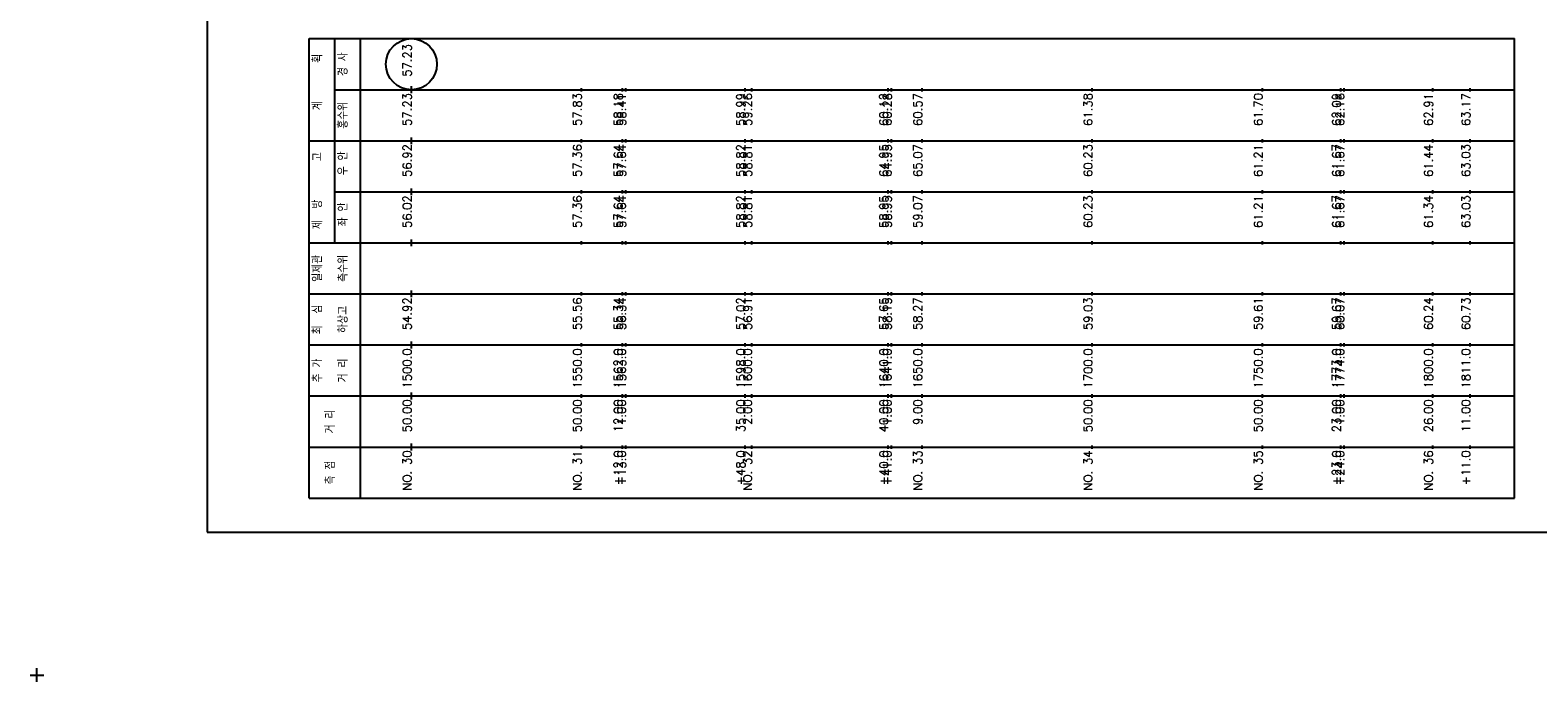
# Model space of a CAD drawing. Extents: x -1678 to -991, y -19 to 1917.
# Tile 7 of 9: x -1678 to -1235, y 1430 to 1622. Entities that reach past the tile are written whole.
import ezdxf
from ezdxf.enums import TextEntityAlignment as Align

# ---------------------------------------------------------------- set-up
doc = ezdxf.new("R2010")
doc.units = 0
doc.header["$LTSCALE"] = 5
doc.linetypes.add('CENTER', pattern=[50.8, 31.75, -6.35, 6.35, -6.35])
doc.linetypes.add('PHANTOMX2', pattern=[127, 63.5, -12.7, 12.7, -12.7, 12.7, -12.7])
for name, color, linetype in [('BOX', 5, 'CONTINUOUS'), ('DT1', 3, 'CONTINUOUS'), ('LT1', 4, 'CONTINUOUS'), ('ST1', 7, 'CONTINUOUS')]:
    doc.layers.add(name, color=color, linetype=linetype)
doc.styles.add('GHS', font='ROMANS.shx', dxfattribs={"bigfont": 'GHS.shx'})

msp = doc.modelspace()

# ---------------------------------------------------------------- linework, layer by layer
at = {"layer": 'BOX'}
msp.add_lwpolyline([(-1625.9, 1474.12), (-1025.9, 1474.12), (-1025.9, 1874.12), (-1625.9, 1874.12), (-1625.9, 1474.12)], dxfattribs=at)
at = {"layer": 'LT1'}
for p, q in [((-1565.9, 1603.12), (-1565.9, 1605.12)), ((-1515.9, 1603.62), (-1515.9, 1604.62)), ((-1503.9, 1603.62), (-1503.9, 1604.62)), ((-1502.9, 1603.62), (-1502.9, 1604.62)), ((-1467.9, 1603.62), (-1467.9, 1604.62)), ((-1465.9, 1603.62), (-1465.9, 1604.62)), ((-1425.9, 1603.62), (-1425.9, 1604.62)), ((-1424.9, 1603.62), (-1424.9, 1604.62)), ((-1415.9, 1603.62), (-1415.9, 1604.62)), ((-1365.9, 1603.62), (-1365.9, 1604.62)), ((-1315.9, 1603.62), (-1315.9, 1604.62)), ((-1292.9, 1603.62), (-1292.9, 1604.62)), ((-1291.9, 1603.62), (-1291.9, 1604.62)), ((-1265.9, 1603.62), (-1265.9, 1604.62)), ((-1254.9, 1603.62), (-1254.9, 1604.62)), ((-1565.9, 1588.12), (-1565.9, 1590.12)), ((-1515.9, 1588.62), (-1515.9, 1589.62)), ((-1503.9, 1588.62), (-1503.9, 1589.62)), ((-1502.9, 1588.62), (-1502.9, 1589.62)), ((-1467.9, 1588.62), (-1467.9, 1589.62)), ((-1465.9, 1588.62), (-1465.9, 1589.62)), ((-1425.9, 1588.62), (-1425.9, 1589.62)), ((-1424.9, 1588.62), (-1424.9, 1589.62)), ((-1415.9, 1588.62), (-1415.9, 1589.62)), ((-1365.9, 1588.62), (-1365.9, 1589.62)), ((-1315.9, 1588.62), (-1315.9, 1589.62)), ((-1292.9, 1588.62), (-1292.9, 1589.62)), ((-1291.9, 1588.62), (-1291.9, 1589.62)), ((-1265.9, 1588.62), (-1265.9, 1589.62)), ((-1254.9, 1588.62), (-1254.9, 1589.62)), ((-1565.9, 1573.12), (-1565.9, 1575.12)), ((-1515.9, 1573.62), (-1515.9, 1574.62)), ((-1503.9, 1573.62), (-1503.9, 1574.62)), ((-1502.9, 1573.62), (-1502.9, 1574.62)), ((-1467.9, 1573.62), (-1467.9, 1574.62)), ((-1465.9, 1573.62), (-1465.9, 1574.62)), ((-1425.9, 1573.62), (-1425.9, 1574.62)), ((-1424.9, 1573.62), (-1424.9, 1574.62)), ((-1415.9, 1573.62), (-1415.9, 1574.62)), ((-1365.9, 1573.62), (-1365.9, 1574.62)), ((-1315.9, 1573.62), (-1315.9, 1574.62)), ((-1292.9, 1573.62), (-1292.9, 1574.62)), ((-1291.9, 1573.62), (-1291.9, 1574.62)), ((-1265.9, 1573.62), (-1265.9, 1574.62)), ((-1254.9, 1573.62), (-1254.9, 1574.62)), ((-1565.9, 1558.12), (-1565.9, 1560.12)), ((-1515.9, 1558.62), (-1515.9, 1559.62)), ((-1503.9, 1558.62), (-1503.9, 1559.62)), ((-1502.9, 1558.62), (-1502.9, 1559.62)), ((-1467.9, 1558.62), (-1467.9, 1559.62)), ((-1465.9, 1558.62), (-1465.9, 1559.62)), ((-1425.9, 1558.62), (-1425.9, 1559.62)), ((-1424.9, 1558.62), (-1424.9, 1559.62)), ((-1415.9, 1558.62), (-1415.9, 1559.62)), ((-1365.9, 1558.62), (-1365.9, 1559.62)), ((-1315.9, 1558.62), (-1315.9, 1559.62)), ((-1292.9, 1558.62), (-1292.9, 1559.62)), ((-1291.9, 1558.62), (-1291.9, 1559.62)), ((-1265.9, 1558.62), (-1265.9, 1559.62)), ((-1254.9, 1558.62), (-1254.9, 1559.62)), ((-1565.9, 1543.12), (-1565.9, 1545.12)), ((-1515.9, 1543.62), (-1515.9, 1544.62)), ((-1503.9, 1543.62), (-1503.9, 1544.62)), ((-1502.9, 1543.62), (-1502.9, 1544.62)), ((-1467.9, 1543.62), (-1467.9, 1544.62)), ((-1465.9, 1543.62), (-1465.9, 1544.62)), ((-1425.9, 1543.62), (-1425.9, 1544.62)), ((-1424.9, 1543.62), (-1424.9, 1544.62)), ((-1415.9, 1543.62), (-1415.9, 1544.62)), ((-1365.9, 1543.62), (-1365.9, 1544.62)), ((-1315.9, 1543.62), (-1315.9, 1544.62)), ((-1292.9, 1543.62), (-1292.9, 1544.62)), ((-1291.9, 1543.62), (-1291.9, 1544.62)), ((-1265.9, 1543.62), (-1265.9, 1544.62)), ((-1254.9, 1543.62), (-1254.9, 1544.62)), ((-1565.9, 1528.12), (-1565.9, 1530.12)), ((-1515.9, 1528.62), (-1515.9, 1529.62)), ((-1503.9, 1528.62), (-1503.9, 1529.62)), ((-1502.9, 1528.62), (-1502.9, 1529.62)), ((-1467.9, 1528.62), (-1467.9, 1529.62)), ((-1465.9, 1528.62), (-1465.9, 1529.62)), ((-1425.9, 1528.62), (-1425.9, 1529.62)), ((-1424.9, 1528.62), (-1424.9, 1529.62)), ((-1415.9, 1528.62), (-1415.9, 1529.62)), ((-1365.9, 1528.62), (-1365.9, 1529.62)), ((-1315.9, 1528.62), (-1315.9, 1529.62)), ((-1292.9, 1528.62), (-1292.9, 1529.62)), ((-1291.9, 1528.62), (-1291.9, 1529.62)), ((-1265.9, 1528.62), (-1265.9, 1529.62)), ((-1254.9, 1528.62), (-1254.9, 1529.62)), ((-1565.9, 1513.12), (-1565.9, 1515.12)), ((-1515.9, 1513.62), (-1515.9, 1514.62)), ((-1503.9, 1513.62), (-1503.9, 1514.62)), ((-1502.9, 1513.62), (-1502.9, 1514.62)), ((-1467.9, 1513.62), (-1467.9, 1514.62)), ((-1465.9, 1513.62), (-1465.9, 1514.62)), ((-1425.9, 1513.62), (-1425.9, 1514.62)), ((-1424.9, 1513.62), (-1424.9, 1514.62)), ((-1415.9, 1513.62), (-1415.9, 1514.62)), ((-1365.9, 1513.62), (-1365.9, 1514.62)), ((-1315.9, 1513.62), (-1315.9, 1514.62)), ((-1292.9, 1513.62), (-1292.9, 1514.62)), ((-1291.9, 1513.62), (-1291.9, 1514.62)), ((-1265.9, 1513.62), (-1265.9, 1514.62)), ((-1254.9, 1513.62), (-1254.9, 1514.62)), ((-1565.9, 1498.12), (-1565.9, 1500.12)), ((-1515.9, 1498.62), (-1515.9, 1499.62)), ((-1503.9, 1498.62), (-1503.9, 1499.62)), ((-1502.9, 1498.62), (-1502.9, 1499.62)), ((-1467.9, 1498.62), (-1467.9, 1499.62)), ((-1465.9, 1498.62), (-1465.9, 1499.62)), ((-1425.9, 1498.62), (-1425.9, 1499.62)), ((-1424.9, 1498.62), (-1424.9, 1499.62)), ((-1415.9, 1498.62), (-1415.9, 1499.62)), ((-1365.9, 1498.62), (-1365.9, 1499.62)), ((-1315.9, 1498.62), (-1315.9, 1499.62)), ((-1292.9, 1498.62), (-1292.9, 1499.62)), ((-1291.9, 1498.62), (-1291.9, 1499.62)), ((-1265.9, 1498.62), (-1265.9, 1499.62)), ((-1254.9, 1498.62), (-1254.9, 1499.62))]:
    msp.add_line(p, q, dxfattribs=at)
at = {"layer": 'ST1'}
for p, q in [((-1595.9, 1619.12), (-1241.9, 1619.12)), ((-1595.9, 1484.12), (-1595.9, 1619.12)), ((-1588.4, 1589.12), (-1588.4, 1619.12)), ((-1580.9, 1484.12), (-1580.9, 1619.12)), ((-1241.9, 1484.12), (-1241.9, 1619.12)), ((-1588.4, 1604.12), (-1241.9, 1604.12)), ((-1595.9, 1589.12), (-1241.9, 1589.12)), ((-1588.4, 1559.12), (-1588.4, 1589.12)), ((-1588.4, 1574.12), (-1241.9, 1574.12)), ((-1595.9, 1559.12), (-1241.9, 1559.12)), ((-1595.9, 1544.12), (-1241.9, 1544.12)), ((-1595.9, 1529.12), (-1241.9, 1529.12)), ((-1595.9, 1514.12), (-1241.9, 1514.12)), ((-1595.9, 1499.12), (-1241.9, 1499.12)), ((-1595.9, 1484.12), (-1241.9, 1484.12)), ((-1677.9, 1432.12), (-1673.9, 1432.12)), ((-1675.9, 1430.12), (-1675.9, 1434.12))]:
    msp.add_line(p, q, dxfattribs=at)
at = {"layer": 'ST1', "linetype": 'CONTINUOUS'}
msp.add_circle((-1565.9, 1611.62), 7.5, dxfattribs=at)

# ---------------------------------------------------------------- texts
at = {"layer": 'DT1', "linetype": 'CONTINUOUS', "style": 'GHS'}
for s, p in [('57.23', (-1565.9, 1612.74)), ('  획', (-1592.15, 1611.62)), ('경 사', (-1584.65, 1611.62)), ('   계', (-1592.15, 1596.62)), ('홍수위', (-1584.65, 1596.62)), ('   고', (-1592.15, 1581.62)), (' 우 안', (-1584.65, 1581.62)), (' 제  방', (-1592.15, 1566.62)), (' 좌 안', (-1584.65, 1566.62)), ('일제관', (-1592.15, 1551.62)), ('측수위', (-1584.65, 1551.62)), ('최  심', (-1592.15, 1536.62)), ('하상고', (-1584.65, 1536.62)), ('추 가', (-1592.15, 1521.62)), ('거 리', (-1584.65, 1521.62)), ('거 리', (-1588.4, 1506.62)), ('측 점', (-1588.4, 1491.62))]:
    msp.add_text(s, height=2.5, rotation=90, dxfattribs=at).set_placement(p, align=Align.CENTER)
for s, p in [('   57.23', (-1565.9, 1603.12)), ('   57.83', (-1515.9, 1603.12)), ('   58.18', (-1503.9, 1603.12)), ('   58.41', (-1502.9, 1603.12)), ('   58.99', (-1467.9, 1603.12)), ('   59.26', (-1465.9, 1603.12)), ('   60.12', (-1425.9, 1603.12)), ('   60.28', (-1424.9, 1603.12)), ('   60.57', (-1415.9, 1603.12)), ('   61.38', (-1365.9, 1603.12)), ('   61.70', (-1315.9, 1603.12)), ('   62.09', (-1292.9, 1603.12)), ('   62.16', (-1291.9, 1603.12)), ('   62.91', (-1265.9, 1603.12)), ('   63.17', (-1254.9, 1603.12))]:
    msp.add_text(s, height=2.5, rotation=90, dxfattribs=at).set_placement(p, align=Align.RIGHT)
at = {"layer": 'DT1', "linetype": 'PHANTOMX2', "style": 'GHS'}
for s, p in [(' 56.92', (-1565.9, 1588.12)), (' 57.36', (-1515.9, 1588.12)), (' 57.64', (-1503.9, 1588.12)), (' 57.64', (-1502.9, 1588.12)), (' 58.82', (-1467.9, 1588.12)), (' 58.81', (-1465.9, 1588.12)), (' 64.95', (-1425.9, 1588.12)), (' 64.95', (-1424.9, 1588.12)), (' 65.07', (-1415.9, 1588.12)), (' 60.23', (-1365.9, 1588.12)), (' 61.21', (-1315.9, 1588.12)), (' 61.67', (-1292.9, 1588.12)), (' 61.67', (-1291.9, 1588.12)), (' 61.44', (-1265.9, 1588.12)), (' 63.03', (-1254.9, 1588.12))]:
    msp.add_text(s, height=2.5, rotation=90, dxfattribs=at).set_placement(p, align=Align.RIGHT)
at = {"layer": 'DT1', "linetype": 'CENTER', "style": 'GHS'}
for s, p in [(' 56.02', (-1565.9, 1573.12)), (' 57.36', (-1515.9, 1573.12)), (' 57.64', (-1503.9, 1573.12)), (' 57.64', (-1502.9, 1573.12)), (' 58.82', (-1467.9, 1573.12)), (' 58.81', (-1465.9, 1573.12)), (' 58.95', (-1425.9, 1573.12)), (' 58.95', (-1424.9, 1573.12)), (' 59.07', (-1415.9, 1573.12)), (' 60.23', (-1365.9, 1573.12)), (' 61.21', (-1315.9, 1573.12)), (' 61.67', (-1292.9, 1573.12)), (' 61.67', (-1291.9, 1573.12)), (' 61.34', (-1265.9, 1573.12)), (' 63.03', (-1254.9, 1573.12))]:
    msp.add_text(s, height=2.5, rotation=90, dxfattribs=at).set_placement(p, align=Align.RIGHT)
at = {"layer": 'DT1', "style": 'GHS'}
for s, p in [(' 54.92', (-1565.9, 1543.12)), (' 55.56', (-1515.9, 1543.12)), (' 55.34', (-1503.9, 1543.12)), (' 56.34', (-1502.9, 1543.12)), (' 57.02', (-1467.9, 1543.12)), (' 56.91', (-1465.9, 1543.12)), (' 57.65', (-1425.9, 1543.12)), (' 58.15', (-1424.9, 1543.12)), (' 58.27', (-1415.9, 1543.12)), (' 59.03', (-1365.9, 1543.12)), (' 59.61', (-1315.9, 1543.12)), (' 59.67', (-1292.9, 1543.12)), (' 60.07', (-1291.9, 1543.12)), (' 60.24', (-1265.9, 1543.12)), (' 60.73', (-1254.9, 1543.12)), ('  1500.0', (-1565.9, 1528.12)), ('  1550.0', (-1515.9, 1528.12)), ('  1562.0', (-1503.9, 1528.12)), ('  1563.0', (-1502.9, 1528.12)), ('  1598.0', (-1467.9, 1528.12)), ('  1600.0', (-1465.9, 1528.12)), ('  1640.0', (-1425.9, 1528.12)), ('  1641.0', (-1424.9, 1528.12)), ('  1650.0', (-1415.9, 1528.12)), ('  1700.0', (-1365.9, 1528.12)), ('  1750.0', (-1315.9, 1528.12)), ('  1773.0', (-1292.9, 1528.12)), ('  1774.0', (-1291.9, 1528.12)), ('  1800.0', (-1265.9, 1528.12)), ('  1811.0', (-1254.9, 1528.12)), ('  50.00', (-1565.9, 1513.12)), ('  50.00', (-1515.9, 1513.12)), ('  12.00', (-1503.9, 1513.12)), ('   1.00', (-1502.9, 1513.12)), ('  35.00', (-1467.9, 1513.12)), ('   2.00', (-1465.9, 1513.12)), ('  40.00', (-1425.9, 1513.12)), ('   1.00', (-1424.9, 1513.12)), ('   9.00', (-1415.9, 1513.12)), ('  50.00', (-1365.9, 1513.12)), ('  50.00', (-1315.9, 1513.12)), ('  23.00', (-1292.9, 1513.12)), ('   1.00', (-1291.9, 1513.12)), ('  26.00', (-1265.9, 1513.12)), ('  11.00', (-1254.9, 1513.12)), ('NO. 30', (-1565.9, 1498.12)), ('NO. 31', (-1515.9, 1498.12)), ('+12.0', (-1503.9, 1498.12)), ('+13.0', (-1502.9, 1498.12)), ('+48.0', (-1467.9, 1498.12)), ('NO. 32', (-1465.9, 1498.12)), ('+40.0', (-1425.9, 1498.12)), ('+41.0', (-1424.9, 1498.12)), ('NO. 33', (-1415.9, 1498.12)), ('NO. 34', (-1365.9, 1498.12)), ('NO. 35', (-1315.9, 1498.12)), ('+23.0', (-1292.9, 1498.12)), ('+24.0', (-1291.9, 1498.12)), ('NO. 36', (-1265.9, 1498.12)), ('+11.0', (-1254.9, 1498.12))]:
    msp.add_text(s, height=2.5, rotation=90, dxfattribs=at).set_placement(p, align=Align.RIGHT)

doc.saveas('drawing.dxf')
